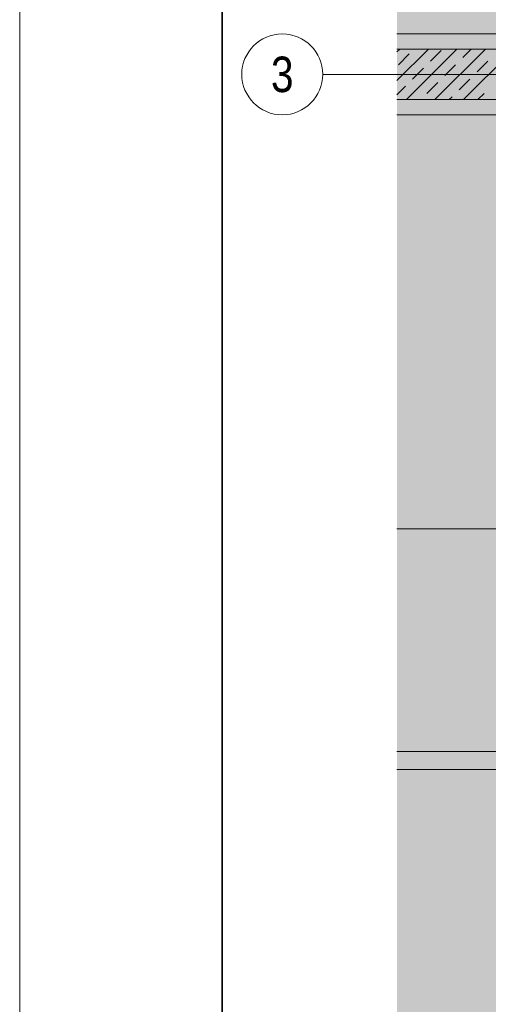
# Model space of a CAD drawing. Extents: x -720 to 300, y 62 to 1162.
# Tile 53 of 256: x -720 to -673, y 683 to 780. Entities that reach past the tile are written whole.
import ezdxf
from ezdxf.enums import TextEntityAlignment as Align
from ezdxf.lldxf.tags import DXFTag

# ---------------------------------------------------------------- set-up
doc = ezdxf.new("R2010")
doc.units = 0
doc.layers.get('0').update_dxf_attribs({"lineweight": 13})
for name, color, linetype, lineweight, true_color in [('30 -34 Innenwände- 1 tragend', 7, 'Continuous', 13, 0xdd0806), ('30 -35 Decken- 1 Konstruktion-Träger- Stahlbeton', 7, 'Continuous', 13, 0x33aa00), ('70 -76 Bemaßung- 2 Allgemein', 9, 'Continuous', 5, 0x808080), ('iwb_Layout Achsbezeichung', 1, 'Continuous', 13, 0xff0000), ('iwb_Layout BA_Markierung', 7, 'Continuous', 9, 0xbadcdc), ('iwb_Schraffur_Unterzug', 7, 'Continuous', 5, 0xffffcc), ('iwb_Schraffur_Wand in Bauart BABW', 7, 'Continuous', 13, 0xac59ff), ('iwb_Sichtbeton', 2, 'Continuous', 50, 0xffff00), ('iwb_Sichtbeton-Shading', 2, 'Continuous', 50, 0xffff00)]:
    doc.layers.add(name, color=color, linetype=linetype, lineweight=lineweight, true_color=true_color)
doc.layers.add('70 -71 Achsen- 1 Gebäudeachsen', color=7, linetype='STRICHPUNKT2-A06G93UB8I', lineweight=18)
doc.layers.add('iwb_Plankopf Rahmen', color=7, linetype='Continuous', lineweight=35)
doc.styles.get("Standard").update_dxf_attribs({"font": 'ARIALN.TTF'})
tags = doc.linetypes.add('fein_strichliert-A06G93UC8I', pattern=[4, 1, -2, 1]).pattern_tags.tags
tags[8:9] = [DXFTag(74, 4), DXFTag(75, 0), DXFTag(340, '0'), DXFTag(46, 0.0), DXFTag(50, 0.0), DXFTag(44, 0.0), DXFTag(45, 0.0)]
tags[6:7] = [DXFTag(74, 4), DXFTag(75, 0), DXFTag(340, '0'), DXFTag(46, 0.0), DXFTag(50, 0.0), DXFTag(44, 0.0), DXFTag(45, 0.0)]
tags[4:5] = [DXFTag(74, 4), DXFTag(75, 0), DXFTag(340, '0'), DXFTag(46, 0.0), DXFTag(50, 0.0), DXFTag(44, 0.0), DXFTag(45, 0.0)]
tags = doc.linetypes.add('STRICHPUNKT2', pattern=[12.7, 6.35, -3.175, 0, -3.175]).pattern_tags.tags
tags[10:11] = [DXFTag(74, 4), DXFTag(75, 0), DXFTag(340, '0'), DXFTag(46, 0.0), DXFTag(50, 0.0), DXFTag(44, 0.0), DXFTag(45, 0.0)]
tags[8:9] = [DXFTag(74, 4), DXFTag(75, 0), DXFTag(340, '0'), DXFTag(46, 0.0), DXFTag(50, 0.0), DXFTag(44, 0.0), DXFTag(45, 0.0)]
tags[6:7] = [DXFTag(74, 4), DXFTag(75, 0), DXFTag(340, '0'), DXFTag(46, 0.0), DXFTag(50, 0.0), DXFTag(44, 0.0), DXFTag(45, 0.0)]
tags[4:5] = [DXFTag(74, 4), DXFTag(75, 0), DXFTag(340, '0'), DXFTag(46, 0.0), DXFTag(50, 0.0), DXFTag(44, 0.0), DXFTag(45, 0.0)]
tags = doc.linetypes.add('STRICHPUNKT2-A06G93UB8I', pattern=[12.7, 6.35, -3.175, 0, -3.175]).pattern_tags.tags
tags[10:11] = [DXFTag(74, 4), DXFTag(75, 0), DXFTag(340, '0'), DXFTag(46, 0.0), DXFTag(50, 0.0), DXFTag(44, 0.0), DXFTag(45, 0.0)]
tags[8:9] = [DXFTag(74, 4), DXFTag(75, 0), DXFTag(340, '0'), DXFTag(46, 0.0), DXFTag(50, 0.0), DXFTag(44, 0.0), DXFTag(45, 0.0)]
tags[6:7] = [DXFTag(74, 4), DXFTag(75, 0), DXFTag(340, '0'), DXFTag(46, 0.0), DXFTag(50, 0.0), DXFTag(44, 0.0), DXFTag(45, 0.0)]
tags[4:5] = [DXFTag(74, 4), DXFTag(75, 0), DXFTag(340, '0'), DXFTag(46, 0.0), DXFTag(50, 0.0), DXFTag(44, 0.0), DXFTag(45, 0.0)]

# ---------------------------------------------------------------- blocks, each defined once
blk = doc.blocks.new('Shading-A06G93SP8I', base_point=(-566.802, 777.112))
at = {"layer": 'iwb_Sichtbeton-Shading', "color": 51, "true_color": 0xffff7f}
for points in [[(-682.362, 777.712), (-612.852, 777.712), (-682.362, 777.422)], [(-682.362, 777.422), (-612.852, 777.712), (-612.852, 777.112)], [(-682.362, 777.422), (-612.852, 777.112), (-682.362, 777.112)], [(-611.052, 772.712), (-611.652, 772.112), (-682.362, 772.112)], [(-611.052, 772.712), (-682.362, 772.112), (-682.362, 772.419)], [(-611.052, 772.712), (-682.362, 772.419), (-682.362, 772.712)]]:
    blk.add_solid(points, dxfattribs=at)
blk = doc.blocks.new('Polygon-A06G93U38I')
at = {"color": 0, "linetype": 'ByBlock', "lineweight": -2, "ltscale": 0.13}
blk.add_solid([(-611.222, 86.203), (-682.362, 86.014), (-611.055, 1083.814), (-682.362, 1083.814)], dxfattribs=at)
blk = doc.blocks.new('Referenz-A06G93UD8I')
at = {"layer": '30 -34 Innenwände- 1 tragend', "color": 0, "lineweight": -2}
for p, q in [((-612.853, 777.412), (-682.362, 777.412)), ((-682.362, 777.14), (-682.09, 777.412)), ((-682.362, 774.311), (-679.261, 777.412)), ((-682.362, 777.14), (-682.09, 777.412)), ((-682.362, 774.311), (-679.261, 777.412)), ((-681.433, 772.412), (-676.433, 777.412)), ((-681.433, 772.412), (-676.433, 777.412)), ((-679.044, 776.215), (-677.984, 777.275)), ((-679.044, 776.215), (-677.984, 777.275)), ((-678.605, 772.412), (-673.605, 777.412)), ((-678.605, 772.412), (-673.605, 777.412)), ((-675.862, 776.568), (-675.019, 777.412)), ((-675.862, 776.568), (-675.019, 777.412)), ((-675.776, 772.412), (-670.776, 777.412)), ((-675.776, 772.412), (-670.776, 777.412)), ((-682.226, 775.861), (-681.166, 776.922)), ((-682.226, 775.861), (-681.166, 776.922)), ((-674.448, 775.154), (-673.388, 776.215)), ((-674.448, 775.154), (-673.388, 776.215)), ((-680.812, 774.447), (-679.752, 775.508)), ((-680.812, 774.447), (-679.752, 775.508)), ((-677.63, 774.801), (-676.57, 775.861)), ((-677.63, 774.801), (-676.57, 775.861)), ((-676.216, 773.386), (-675.155, 774.447)), ((-676.216, 773.386), (-675.155, 774.447)), ((-682.362, 772.897), (-681.519, 773.74)), ((-682.362, 772.897), (-681.519, 773.74)), ((-679.398, 773.033), (-678.337, 774.093)), ((-679.398, 773.033), (-678.337, 774.093)), ((-612.853, 772.412), (-682.362, 772.412)), ((-677.19, 772.412), (-676.923, 772.679)), ((-677.19, 772.412), (-676.923, 772.679)), ((-674.362, 772.412), (-673.741, 773.033)), ((-674.362, 772.412), (-673.741, 773.033))]:
    blk.add_line(p, q, dxfattribs=at)
at = {"layer": '30 -34 Innenwände- 1 tragend', "color": 0, "linetype": 'Continuous', "lineweight": -2, "ltscale": 0.13}
for p, q in [((-612.853, 777.412), (-682.362, 777.412)), ((-612.853, 772.412), (-682.362, 772.412))]:
    blk.add_line(p, q, dxfattribs=at)
at = {"layer": '30 -35 Decken- 1 Konstruktion-Träger- Stahlbeton', "color": 0, "linetype": 'fein_strichliert-A06G93UC8I', "lineweight": -2, "ltscale": 0.13}
for p, q in [((-682.362, 778.912), (-611.353, 778.912)), ((-682.362, 770.912), (-611.353, 770.912))]:
    blk.add_line(p, q, dxfattribs=at)
at = {"layer": '70 -71 Achsen- 1 Gebäudeachsen', "color": 0, "linetype": 'STRICHPUNKT2-A06G93UB8I', "lineweight": -2, "ltscale": 0.13}
blk.add_line((-682.362, 774.912), (76.456, 774.912), dxfattribs=at)
at = {"layer": '70 -76 Bemaßung- 2 Allgemein', "color": 0, "linetype": 'Continuous', "lineweight": -2, "ltscale": 0.13}
for p, q in [((-612.413, 730.012), (-682.362, 730.012)), ((-673.813, 708.012), (-682.362, 708.012)), ((-673.813, 708.012), (-674.874, 708.012)), ((-671.753, 708.012), (-673.813, 708.012)), ((-671.753, 708.012), (-673.813, 708.012)), ((-612.413, 706.253), (-682.362, 706.253))]:
    blk.add_line(p, q, dxfattribs=at)
blk = doc.blocks.new('Referenz-A06G93UF8I')
at = {"layer": 'iwb_Schraffur_Unterzug', "linetype": 'Continuous', "ltscale": 0.13}
for points in [[(-682.362, 778.912), (76.456, 778.912), (76.456, 776.041)], [(-682.362, 778.912), (76.456, 776.041), (-682.362, 775.172)], [(-682.362, 775.172), (76.456, 776.041), (76.456, 773.783)], [(-682.362, 775.172), (76.456, 773.783), (-682.362, 774.653)], [(-682.362, 774.653), (76.456, 773.783), (76.456, 770.912)], [(-682.362, 774.653), (76.456, 770.912), (-682.362, 770.912)]]:
    blk.add_solid(points, dxfattribs=at)
at = {"layer": 'iwb_Schraffur_Wand in Bauart BABW', "linetype": 'Continuous', "ltscale": 0.13}
for points in [[(-682.362, 777.412), (-606.352, 777.412), (-606.352, 772.412)], [(-682.362, 777.412), (-606.352, 772.412), (-682.362, 774.81)], [(-682.362, 774.81), (-606.352, 772.412), (-682.362, 772.412)]]:
    blk.add_solid(points, dxfattribs=at)
at = {"layer": 'iwb_Sichtbeton', "linetype": 'Continuous', "ltscale": 0.5}
for points in [[(-682.362, 777.712), (-612.852, 777.712), (-682.362, 777.422)], [(-682.362, 777.422), (-612.852, 777.712), (-612.852, 777.112)], [(-682.362, 777.422), (-612.852, 777.112), (-682.362, 777.112)], [(-611.052, 772.712), (-611.652, 772.112), (-682.362, 772.112)], [(-611.052, 772.712), (-682.362, 772.112), (-682.362, 772.419)], [(-611.052, 772.712), (-682.362, 772.419), (-682.362, 772.712)]]:
    blk.add_solid(points, dxfattribs=at)

msp = doc.modelspace()

# ---------------------------------------------------------------- linework, layer by layer
at = {"layer": 'iwb_Layout Achsbezeichung', "linetype": 'STRICHPUNKT2', "lineweight": 13, "ltscale": 0.39}
msp.add_line((-682.362, 774.912), (-689.698, 774.912), dxfattribs=at)
at = {"layer": 'iwb_Layout Achsbezeichung', "ltscale": 0.39}
msp.add_circle((-693.698, 774.912), 4, dxfattribs=at)
at = {"layer": 'iwb_Plankopf Rahmen', "color": 8, "lineweight": 13, "ltscale": 0.13, "true_color": 0x808080}
msp.add_lwpolyline([(300.353, 62.433), (-719.647, 62.433), (-719.647, 1162.433), (300.353, 1162.433), (300.353, 62.433)], close=True, dxfattribs=at)
at = {"layer": 'iwb_Plankopf Rahmen', "ltscale": 0.35}
msp.add_lwpolyline([(-699.653, 67.433), (-699.653, 1157.433), (295.353, 1157.433), (295.353, 67.433), (-599.647, 67.433), (-699.653, 67.433)], close=True, dxfattribs=at)

# ---------------------------------------------------------------- block references
at = {"color": 8, "lineweight": 13, "ltscale": 0.13, "true_color": 0x808080}
msp.add_blockref('Referenz-A06G93UD8I', (0, 0), dxfattribs=at)
at = {"color": 8, "lineweight": 25, "ltscale": 0.25, "true_color": 0x808080}
msp.add_blockref('Referenz-A06G93UF8I', (0, 0), dxfattribs=at)
msp.add_blockref('Shading-A06G93SP8I', (-566.802, 777.112))
at = {"layer": 'iwb_Layout BA_Markierung', "ltscale": 0.13}
msp.add_blockref('Polygon-A06G93U38I', (0, 0), dxfattribs=at)

# ---------------------------------------------------------------- texts
at = {"layer": 'iwb_Layout Achsbezeichung', "ltscale": 0.39}
msp.add_text('3', height=3.5, dxfattribs=at).set_placement((-693.698, 774.912), align=Align.MIDDLE_CENTER)

doc.saveas('drawing.dxf')
